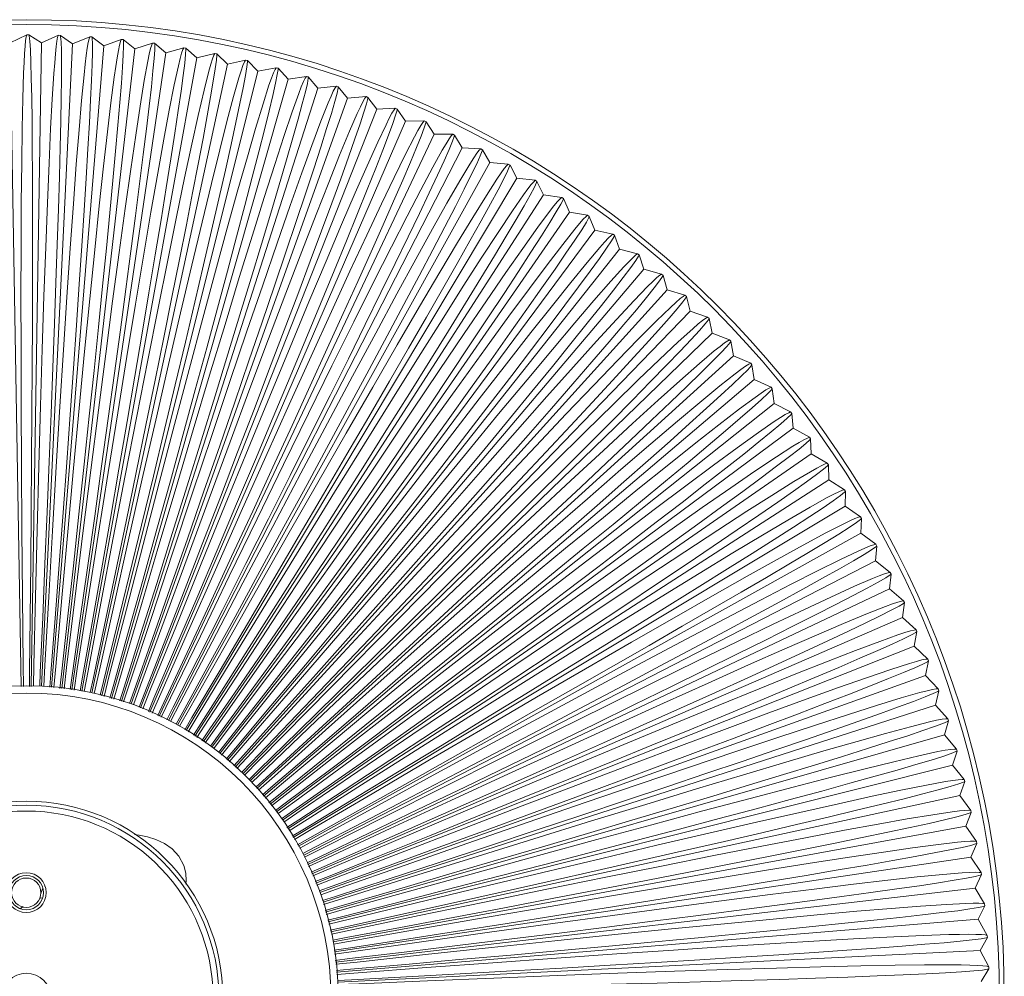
# Model space of a CAD drawing. Header units: millimetres. Extents: x -208 to 649, y -1708 to 186.
# Tile 22 of 22: x -1 to 199, y -9 to 186. Entities that reach past the tile are written whole.
import ezdxf

# ---------------------------------------------------------------- set-up
doc = ezdxf.new("R2010")
doc.units = ezdxf.units.MM

msp = doc.modelspace()

# ---------------------------------------------------------------- linework, layer by layer
at = {"color": 7, "linetype": 'Continuous', "lineweight": 15}
for p, q in [((0.11, 182.54), (-3.3, 180.92)), ((0.52, 182.54), (0.11, 182.54)), ((3.06, 180.92), (0.52, 182.54)), ((6.52, 182.44), (3.06, 180.92)), ((6.93, 182.42), (6.52, 182.44)), ((9.42, 180.72), (6.93, 182.42)), ((-1.07, 49.92), (-3.3, 180.92)), ((1, 49.97), (3.06, 180.92)), ((3.08, 50.02), (9.42, 180.72)), ((12.93, 182.12), (9.42, 180.72)), ((13.34, 182.09), (12.93, 182.12)), ((15.76, 180.3), (13.34, 182.09)), ((19.32, 181.59), (15.76, 180.3)), ((19.73, 181.55), (19.32, 181.59)), ((22.09, 179.68), (19.73, 181.55)), ((25.69, 180.85), (22.09, 179.68)), ((26.09, 180.8), (25.69, 180.85)), ((28.4, 178.86), (26.09, 180.8)), ((5.14, 49.79), (15.76, 180.3)), ((7.2, 49.53), (22.09, 179.68)), ((9.26, 49.27), (28.4, 178.86)), ((32.03, 179.91), (28.4, 178.86)), ((32.43, 179.84), (32.03, 179.91)), ((34.67, 177.83), (32.43, 179.84)), ((38.33, 178.76), (34.67, 177.83)), ((38.74, 178.68), (38.33, 178.76)), ((40.91, 176.59), (38.74, 178.68)), ((11.31, 49.01), (34.67, 177.83)), ((13.36, 48.63), (40.91, 176.59)), ((44.6, 177.4), (40.91, 176.59)), ((45, 177.31), (44.6, 177.4)), ((47.11, 175.15), (45, 177.31)), ((15.36, 48.07), (47.11, 175.15)), ((50.82, 175.84), (47.11, 175.15)), ((51.22, 175.73), (50.82, 175.84)), ((53.25, 173.51), (51.22, 175.73)), ((17.35, 47.51), (53.25, 173.51)), ((56.98, 174.07), (53.25, 173.51)), ((57.38, 173.95), (56.98, 174.07)), ((59.34, 171.66), (57.38, 173.95)), ((19.35, 46.95), (59.34, 171.66)), ((63.09, 172.11), (59.34, 171.66)), ((63.48, 171.98), (63.09, 172.11)), ((65.36, 169.62), (63.48, 171.98)), ((21.35, 46.39), (65.36, 169.62)), ((69.12, 169.95), (65.36, 169.62)), ((69.51, 169.8), (69.12, 169.95)), ((71.31, 167.39), (69.51, 169.8)), ((23.26, 45.58), (71.31, 167.39)), ((75.08, 167.59), (71.31, 167.39)), ((75.46, 167.43), (75.08, 167.59)), ((77.19, 164.96), (75.46, 167.43)), ((25.15, 44.73), (77.19, 164.96)), ((80.97, 165.03), (77.19, 164.96)), ((81.34, 164.86), (80.97, 165.03)), ((82.98, 162.34), (81.34, 164.86)), ((27.04, 43.88), (82.98, 162.34)), ((86.76, 162.29), (82.98, 162.34)), ((87.13, 162.11), (86.76, 162.29)), ((88.69, 159.53), (87.13, 162.11)), ((28.94, 43.03), (88.69, 159.53)), ((92.46, 159.36), (88.69, 159.53)), ((92.82, 159.16), (92.46, 159.36)), ((94.3, 156.53), (92.82, 159.16)), ((30.79, 42.09), (94.3, 156.53)), ((98.06, 156.24), (94.3, 156.53)), ((98.42, 156.03), (98.06, 156.24)), ((99.81, 153.36), (98.42, 156.03)), ((32.54, 40.97), (99.81, 153.36)), ((103.56, 152.94), (99.81, 153.36)), ((103.91, 152.72), (103.56, 152.94)), ((105.21, 150), (103.91, 152.72)), ((34.28, 39.85), (105.21, 150)), ((108.95, 149.46), (105.21, 150)), ((109.29, 149.23), (108.95, 149.46)), ((110.5, 146.47), (109.29, 149.23)), ((36.03, 38.73), (110.5, 146.47)), ((114.22, 145.81), (110.5, 146.47)), ((114.55, 145.57), (114.22, 145.81)), ((115.67, 142.77), (114.55, 145.57)), ((37.77, 37.61), (115.67, 142.77)), ((119.37, 141.99), (115.67, 142.77)), ((119.69, 141.74), (119.37, 141.99)), ((120.72, 138.9), (119.69, 141.74)), ((39.38, 36.29), (120.72, 138.9)), ((124.39, 138), (120.72, 138.9)), ((124.7, 137.74), (124.39, 138)), ((125.64, 134.87), (124.7, 137.74)), ((40.94, 34.93), (125.64, 134.87)), ((129.27, 133.85), (125.64, 134.87)), ((129.58, 133.57), (129.27, 133.85)), ((130.42, 130.68), (129.58, 133.57)), ((42.5, 33.56), (130.42, 130.68)), ((134.02, 129.54), (130.42, 130.68)), ((134.32, 129.26), (134.02, 129.54)), ((135.06, 126.34), (134.32, 129.26)), ((44.06, 32.19), (135.06, 126.34)), ((138.63, 125.08), (135.06, 126.34)), ((138.92, 124.79), (138.63, 125.08)), ((139.56, 121.84), (138.92, 124.79)), ((45.58, 30.77), (139.56, 121.84)), ((143.08, 120.47), (139.56, 121.84)), ((143.36, 120.17), (143.08, 120.47)), ((143.91, 117.2), (143.36, 120.17)), ((46.92, 29.19), (143.91, 117.2)), ((147.39, 115.71), (143.91, 117.2)), ((147.66, 115.4), (147.39, 115.71)), ((148.11, 112.42), (147.66, 115.4)), ((48.26, 27.61), (148.11, 112.42)), ((151.53, 110.82), (148.11, 112.42)), ((151.79, 110.5), (151.53, 110.82)), ((152.15, 107.51), (151.79, 110.5)), ((49.6, 26.02), (152.15, 107.51)), ((155.51, 105.8), (152.15, 107.51)), ((155.76, 105.47), (155.51, 105.8)), ((156.02, 102.47), (155.76, 105.47)), ((50.94, 24.44), (156.02, 102.47)), ((159.33, 100.65), (156.02, 102.47)), ((159.57, 100.31), (159.33, 100.65)), ((159.73, 97.3), (159.57, 100.31)), ((52.12, 22.73), (159.73, 97.3)), ((162.98, 95.37), (159.73, 97.3)), ((163.2, 95.03), (162.98, 95.37)), ((163.27, 92.02), (163.2, 95.03)), ((53.21, 20.96), (163.27, 92.02)), ((166.45, 89.98), (163.27, 92.02)), ((166.67, 89.63), (166.45, 89.98)), ((166.63, 86.62), (166.67, 89.63)), ((54.3, 19.2), (166.63, 86.62)), ((169.74, 84.48), (166.63, 86.62)), ((169.95, 84.12), (169.74, 84.48)), ((169.81, 81.11), (169.95, 84.12)), ((55.39, 17.44), (169.81, 81.11)), ((172.85, 78.87), (169.81, 81.11)), ((172.81, 75.51), (173.05, 78.51)), ((173.05, 78.51), (172.85, 78.87)), ((56.45, 15.65), (172.81, 75.51)), ((175.78, 73.17), (172.81, 75.51)), ((175.63, 69.8), (175.96, 72.8)), ((175.96, 72.8), (175.78, 73.17)), ((57.27, 13.74), (175.63, 69.8)), ((178.52, 67.37), (175.63, 69.8)), ((178.26, 64.01), (178.69, 67)), ((178.69, 67), (178.52, 67.37)), ((58.09, 11.83), (178.26, 64.01)), ((181.06, 61.49), (178.26, 64.01)), ((180.69, 58.14), (181.22, 61.11)), ((181.22, 61.11), (181.06, 61.49)), ((58.9, 9.93), (180.69, 58.14)), ((183.42, 55.52), (180.69, 58.14)), ((182.94, 52.19), (183.56, 55.14)), ((183.56, 55.14), (183.42, 55.52)), ((59.72, 8.02), (182.94, 52.19)), ((185.57, 49.48), (182.94, 52.19)), ((184.98, 46.17), (185.71, 49.09)), ((185.71, 49.09), (185.57, 49.48)), ((60.37, 6.04), (184.98, 46.17)), ((187.53, 43.38), (184.98, 46.17)), ((186.83, 40.08), (187.65, 42.98)), ((187.65, 42.98), (187.53, 43.38)), ((60.89, 4.04), (186.83, 40.08)), ((189.29, 37.21), (186.83, 40.08)), ((188.48, 33.94), (189.39, 36.81)), ((189.39, 36.81), (189.29, 37.21)), ((61.42, 2.03), (188.48, 33.94)), ((190.84, 30.99), (188.48, 33.94)), ((189.93, 27.75), (190.94, 30.59)), ((190.94, 30.59), (190.84, 30.99)), ((61.95, 0.03), (189.93, 27.75)), ((192.19, 24.72), (189.93, 27.75)), ((191.18, 21.51), (192.27, 24.32)), ((192.27, 24.32), (192.19, 24.72)), ((62.46, -1.99), (191.18, 21.51)), ((193.34, 18.41), (191.18, 21.51)), ((193.4, 18.01), (193.34, 18.41)), ((192.22, 15.24), (193.4, 18.01)), ((62.68, -4.06), (192.22, 15.24)), ((194.27, 12.07), (192.22, 15.24)), ((194.33, 11.66), (194.27, 12.07)), ((193.05, 8.93), (194.33, 11.66)), ((3.76, 9.19), (3.83, 9.27)), ((62.91, -6.12), (193.05, 8.93)), ((195, 5.7), (193.05, 8.93)), ((193.68, 2.61), (195.04, 5.29)), ((195.04, 5.29), (195, 5.7)), ((63.13, -8.18), (193.68, 2.61)), ((195.52, -0.69), (193.68, 2.61)), ((194.1, -3.74), (195.55, -1.1)), ((195.55, -1.1), (195.52, -0.69)), ((63.36, -10.24), (194.1, -3.74)), ((195.83, -7.09), (194.1, -3.74)), ((194.31, -10.09), (195.85, -7.5)), ((195.85, -7.5), (195.83, -7.09))]:
    msp.add_line(p, q, dxfattribs=at)
at = {"color": 7, "linetype": 'Continuous', "lineweight": 15, "flags": 128}
for points in [[(-0.6, 49.94), (-0.65, 54.3), (-0.79, 68.29), (-0.9, 81.78), (-0.99, 94.79), (-1.05, 107.07), (-1.08, 118.64), (-1.09, 129.41), (-1.06, 139.4), (-1.02, 148.41), (-0.94, 156.51), (-0.84, 163.54), (-0.72, 169.51), (-0.55, 174.78), (-0.46, 176.93), (-0.36, 178.74), (-0.25, 180.23), (-0.14, 181.37), (-0.02, 182.14), (0.11, 182.54)], [(0.52, 182.54), (0.59, 182.3), (0.72, 181.25), (0.83, 179.46), (0.94, 176.94), (1.02, 173.7), (1.1, 169.76), (1.16, 165.11), (1.21, 159.79), (1.25, 153.82), (1.27, 147.21), (1.27, 140), (1.26, 132.2), (1.24, 123.85), (1.2, 114.98), (1.15, 105.62), (1.08, 95.82), (1, 85.59), (0.91, 75), (0.8, 64.07), (0.68, 52.84), (0.65, 49.96)], [(1.47, 49.98), (1.56, 54.29), (1.88, 68.27), (2.21, 81.76), (2.55, 94.76), (2.89, 107.04), (3.24, 118.6), (3.59, 129.37), (3.94, 139.35), (4.28, 148.36), (4.62, 156.45), (4.95, 163.47), (5.27, 169.44), (5.6, 174.69), (5.77, 176.84), (5.92, 178.65), (6.08, 180.14), (6.23, 181.27), (6.38, 182.04), (6.52, 182.44)], [(6.93, 182.42), (6.99, 182.17), (7.09, 181.12), (7.14, 179.33), (7.16, 176.81), (7.15, 173.57), (7.09, 169.62), (7, 164.98), (6.88, 159.66), (6.72, 153.69), (6.52, 147.08), (6.29, 139.87), (6.03, 132.08), (5.73, 123.73), (5.4, 114.87), (5.04, 105.52), (4.65, 95.72), (4.24, 85.51), (3.8, 74.92), (3.34, 64), (2.85, 52.79), (2.73, 50.01)], [(3.55, 49.99), (3.78, 54.2), (4.55, 68.16), (5.32, 81.64), (6.09, 94.62), (6.83, 106.88), (7.56, 118.42), (8.26, 129.18), (8.93, 139.14), (9.57, 148.13), (10.17, 156.2), (10.73, 163.21), (11.25, 169.17), (11.76, 174.41), (11.99, 176.55), (12.2, 178.35), (12.41, 179.83), (12.6, 180.96), (12.77, 181.72), (12.93, 182.12)], [(13.34, 182.09), (13.39, 181.84), (13.45, 180.78), (13.45, 178.99), (13.38, 176.47), (13.26, 173.24), (13.08, 169.29), (12.84, 164.65), (12.54, 159.34), (12.18, 153.38), (11.77, 146.79), (11.3, 139.58), (10.78, 131.8), (10.21, 123.47), (9.59, 114.62), (8.93, 105.29), (8.22, 95.51), (7.48, 85.32), (6.69, 74.75), (5.87, 63.85), (5.01, 52.66), (4.8, 49.83)], [(5.61, 49.73), (5.99, 54.04), (7.22, 67.97), (8.43, 81.41), (9.62, 94.37), (10.76, 106.59), (11.87, 118.11), (12.92, 128.83), (13.92, 138.77), (14.85, 147.73), (15.72, 155.78), (16.51, 162.77), (17.21, 168.7), (17.89, 173.92), (18.2, 176.06), (18.47, 177.85), (18.73, 179.32), (18.95, 180.44), (19.15, 181.2), (19.32, 181.59)], [(19.73, 181.55), (19.77, 181.3), (19.79, 180.24), (19.73, 178.45), (19.59, 175.93), (19.36, 172.7), (19.05, 168.77), (18.65, 164.14), (18.18, 158.84), (17.63, 152.89), (17, 146.31), (16.3, 139.13), (15.53, 131.37), (14.68, 123.07), (13.78, 114.24), (12.81, 104.94), (11.78, 95.18), (10.7, 85.02), (9.57, 74.48), (8.39, 63.62), (7.17, 52.46), (6.85, 49.57)], [(7.67, 49.47), (8.19, 53.81), (9.88, 67.69), (11.53, 81.13), (13.14, 93.99), (14.68, 106.18), (16.16, 117.65), (17.57, 128.36), (18.89, 138.23), (20.12, 147.18), (21.24, 155.17), (22.26, 162.13), (23.16, 168.04), (24.01, 173.25), (24.72, 177.14), (25.02, 178.61), (25.28, 179.72), (25.52, 180.47), (25.69, 180.85)], [(26.09, 180.8), (26.13, 180.55), (26.12, 179.49), (26, 177.7), (25.77, 175.19), (25.44, 171.97), (25, 168.04), (24.45, 163.43), (23.81, 158.15), (23.06, 152.23), (22.22, 145.67), (21.28, 138.52), (20.26, 130.79), (19.14, 122.51), (17.95, 113.72), (16.67, 104.45), (15.33, 94.74), (13.92, 84.62), (12.44, 74.12), (10.91, 63.3), (9.32, 52.19), (8.91, 49.31)], [(9.72, 49.21), (10.38, 53.51), (12.53, 67.33), (14.62, 80.7), (16.65, 93.51), (18.59, 105.63), (20.44, 117.05), (22.2, 127.71), (23.84, 137.53), (25.36, 146.44), (26.75, 154.39), (27.99, 161.31), (29.09, 167.19), (30.11, 172.37), (30.94, 176.23), (31.29, 177.69), (31.59, 178.79), (31.85, 179.53), (32.03, 179.91)], [(32.43, 179.84), (32.46, 179.59), (32.41, 178.53), (32.24, 176.75), (31.93, 174.25), (31.49, 171.04), (30.92, 167.13), (30.23, 162.54), (29.41, 157.28), (28.47, 151.38), (27.41, 144.86), (26.24, 137.74), (24.96, 130.05), (23.58, 121.81), (22.1, 113.07), (20.52, 103.85), (18.86, 94.18), (17.11, 84.11), (15.3, 73.67), (13.41, 62.9), (11.46, 51.85), (10.97, 49.05)], [(11.78, 48.95), (12.57, 53.13), (15.16, 66.87), (17.69, 80.17), (20.14, 92.9), (22.47, 104.96), (24.7, 116.31), (26.8, 126.91), (28.77, 136.67), (30.58, 145.52), (32.22, 153.42), (33.69, 160.3), (34.98, 166.14), (36.17, 171.28), (37.13, 175.12), (37.52, 176.56), (37.86, 177.65), (38.15, 178.38), (38.33, 178.76)], [(38.74, 178.68), (38.75, 178.42), (38.68, 177.37), (38.44, 175.59), (38.05, 173.1), (37.51, 169.91), (36.81, 166.02), (35.97, 161.46), (34.98, 156.23), (33.84, 150.36), (32.57, 143.88), (31.17, 136.8), (29.64, 129.15), (27.99, 120.97), (26.22, 112.28), (24.35, 103.11), (22.37, 93.51), (20.3, 83.5), (18.14, 73.12), (15.9, 62.42), (13.59, 51.44), (13.02, 48.73)], [(13.81, 48.5), (14.74, 52.68), (17.78, 66.33), (20.74, 79.54), (23.6, 92.19), (26.33, 104.16), (28.93, 115.43), (31.38, 125.96), (33.66, 135.65), (35.76, 144.44), (37.66, 152.28), (39.36, 159.1), (40.83, 164.9), (42.19, 170), (43.27, 173.8), (43.72, 175.23), (44.09, 176.31), (44.4, 177.03), (44.6, 177.4)], [(45, 177.31), (45.01, 177.05), (44.9, 176), (44.6, 174.23), (44.13, 171.76), (43.48, 168.58), (42.66, 164.72), (41.67, 160.19), (40.51, 155), (39.18, 149.17), (37.7, 142.73), (36.07, 135.7), (34.29, 128.11), (32.37, 119.98), (30.32, 111.35), (28.15, 102.25), (25.85, 92.72), (23.45, 82.78), (20.96, 72.48), (18.37, 61.86), (15.71, 50.96), (15.02, 48.16)], [(15.81, 47.94), (16.89, 52.17), (20.38, 65.71), (23.77, 78.81), (27.05, 91.36), (30.17, 103.24), (33.13, 114.42), (35.92, 124.86), (38.52, 134.47), (40.9, 143.18), (43.06, 150.96), (44.98, 157.72), (46.65, 163.47), (48.17, 168.52), (49.38, 172.28), (49.87, 173.7), (50.27, 174.77), (50.61, 175.48), (50.82, 175.84)], [(51.22, 175.73), (51.22, 175.48), (51.07, 174.43), (50.72, 172.67), (50.17, 170.21), (49.41, 167.06), (48.47, 163.23), (47.32, 158.73), (45.99, 153.58), (44.48, 147.8), (42.79, 141.41), (40.93, 134.44), (38.9, 126.91), (36.72, 118.85), (34.38, 110.29), (31.91, 101.27), (29.31, 91.81), (26.59, 81.96), (23.76, 71.75), (20.82, 61.22), (17.8, 50.41), (17.02, 47.6)], [(17.8, 47.38), (19.03, 51.58), (22.95, 65), (26.78, 77.99), (30.46, 90.42), (33.97, 102.19), (37.29, 113.26), (40.43, 123.61), (43.34, 133.13), (46, 141.76), (48.42, 149.46), (50.56, 156.16), (52.41, 161.85), (54.1, 166.85), (55.42, 170.57), (55.96, 171.97), (56.4, 173.02), (56.76, 173.72), (56.98, 174.07)], [(57.38, 173.95), (57.37, 173.7), (57.19, 172.66), (56.78, 170.91), (56.15, 168.47), (55.29, 165.35), (54.22, 161.55), (52.93, 157.09), (51.43, 151.99), (49.73, 146.26), (47.83, 139.93), (45.74, 133.02), (43.47, 125.56), (41.02, 117.58), (38.41, 109.1), (35.65, 100.16), (32.74, 90.8), (29.69, 81.04), (26.53, 70.93), (23.25, 60.5), (19.88, 49.79), (19.01, 47.04)], [(19.8, 46.82), (21.14, 50.92), (25.51, 64.21), (29.75, 77.06), (33.84, 89.37), (37.73, 101.02), (41.42, 111.98), (44.89, 122.21), (48.11, 131.63), (51.06, 140.17), (53.72, 147.79), (56.08, 154.42), (58.11, 160.04), (59.96, 164.98), (61.41, 168.66), (62, 170.04), (62.47, 171.07), (62.85, 171.76), (63.09, 172.11)], [(63.48, 171.98), (63.46, 171.72), (63.24, 170.69), (62.78, 168.96), (62.07, 166.54), (61.11, 163.44), (59.91, 159.68), (58.48, 155.27), (56.82, 150.21), (54.93, 144.55), (52.82, 138.28), (50.51, 131.45), (47.99, 124.06), (45.29, 116.17), (42.4, 107.78), (39.35, 98.94), (36.13, 89.67), (32.77, 80.02), (29.27, 70.02), (25.66, 59.7), (21.94, 49.11), (21.01, 46.48)], [(21.8, 46.24), (23.23, 50.2), (28.03, 63.33), (32.7, 76.04), (37.18, 88.2), (41.45, 99.72), (45.5, 110.55), (49.3, 120.67), (52.83, 129.98), (56.05, 138.42), (58.96, 145.95), (61.54, 152.49), (63.76, 158.04), (65.77, 162.93), (67.34, 166.55), (67.97, 167.91), (68.47, 168.93), (68.88, 169.61), (69.12, 169.95)], [(69.51, 169.8), (69.48, 169.55), (69.23, 168.52), (68.71, 166.81), (67.92, 164.41), (66.86, 161.35), (65.55, 157.63), (63.97, 153.26), (62.14, 148.27), (60.07, 142.66), (57.76, 136.47), (55.22, 129.72), (52.47, 122.42), (49.5, 114.62), (46.34, 106.33), (43, 97.59), (39.48, 88.43), (35.81, 78.9), (31.99, 69.01), (28.04, 58.82), (23.97, 48.36), (22.95, 45.72)], [(23.69, 45.39), (25.3, 49.4), (30.53, 62.37), (35.6, 74.92), (40.49, 86.93), (45.13, 98.3), (49.53, 109), (53.66, 118.99), (57.49, 128.18), (60.99, 136.51), (64.15, 143.93), (66.93, 150.39), (69.33, 155.86), (71.5, 160.68), (73.19, 164.25), (73.86, 165.59), (74.4, 166.59), (74.83, 167.26), (75.08, 167.59)], [(75.46, 167.43), (75.43, 167.18), (75.15, 166.16), (74.57, 164.46), (73.7, 162.1), (72.54, 159.07), (71.11, 155.39), (69.39, 151.08), (67.39, 146.15), (65.14, 140.61), (62.63, 134.5), (59.87, 127.83), (56.88, 120.63), (53.66, 112.93), (50.23, 104.75), (46.61, 96.12), (42.79, 87.09), (38.81, 77.68), (34.67, 67.92), (30.38, 57.87), (25.98, 47.54), (24.84, 44.87)], [(25.58, 44.54), (27.34, 48.54), (32.99, 61.33), (38.48, 73.71), (43.75, 85.55), (48.76, 96.77), (53.51, 107.31), (57.96, 117.16), (62.09, 126.22), (65.86, 134.43), (69.26, 141.75), (72.25, 148.11), (74.83, 153.51), (77.16, 158.25), (78.96, 161.76), (79.68, 163.08), (80.25, 164.06), (80.7, 164.71), (80.97, 165.03)], [(81.34, 164.86), (81.3, 164.61), (80.98, 163.6), (80.35, 161.93), (79.4, 159.59), (78.15, 156.6), (76.59, 152.98), (74.73, 148.72), (72.58, 143.86), (70.15, 138.4), (67.44, 132.37), (64.46, 125.8), (61.24, 118.7), (57.77, 111.1), (54.07, 103.04), (50.17, 94.54), (46.06, 85.63), (41.77, 76.36), (37.31, 66.74), (32.7, 56.83), (27.96, 46.66), (26.73, 44.02)], [(27.47, 43.69), (29.36, 47.61), (35.42, 60.21), (41.3, 72.4), (46.96, 84.07), (52.34, 95.11), (57.43, 105.5), (62.2, 115.19), (66.62, 124.11), (70.66, 132.2), (74.3, 139.4), (77.5, 145.66), (80.25, 150.97), (82.73, 155.63), (84.65, 159.08), (85.41, 160.38), (86.02, 161.34), (86.48, 161.98), (86.76, 162.29)], [(87.13, 162.11), (87.08, 161.86), (86.73, 160.86), (86.04, 159.2), (85.02, 156.9), (83.67, 153.96), (81.99, 150.38), (79.99, 146.19), (77.69, 141.4), (75.07, 136.02), (72.17, 130.09), (68.98, 123.61), (65.53, 116.62), (61.81, 109.15), (57.85, 101.21), (53.67, 92.84), (49.27, 84.07), (44.68, 74.94), (39.91, 65.48), (34.98, 55.73), (29.91, 45.71), (28.62, 43.17)], [(29.37, 42.83), (31.34, 46.62), (37.81, 59.02), (44.09, 71.01), (50.13, 82.48), (55.86, 93.34), (61.29, 103.55), (66.38, 113.09), (71.09, 121.86), (75.39, 129.81), (79.26, 136.89), (82.66, 143.04), (85.59, 148.25), (88.22, 152.83), (90.25, 156.22), (91.05, 157.49), (91.69, 158.43), (92.17, 159.05), (92.46, 159.36)], [(92.82, 159.16), (92.77, 158.91), (92.38, 157.93), (91.65, 156.3), (90.55, 154.03), (89.1, 151.13), (87.31, 147.61), (85.17, 143.49), (82.71, 138.77), (79.92, 133.49), (76.82, 127.65), (73.43, 121.28), (69.74, 114.41), (65.79, 107.06), (61.57, 99.25), (57.12, 91.03), (52.43, 82.41), (47.55, 73.43), (42.47, 64.13), (37.22, 54.54), (31.83, 44.7), (30.5, 42.28)], [(31.19, 41.84), (33.28, 45.56), (40.16, 57.74), (46.83, 69.52), (53.24, 80.79), (59.32, 91.46), (65.08, 101.49), (70.48, 110.85), (75.48, 119.46), (80.03, 127.26), (84.13, 134.21), (87.74, 140.25), (90.83, 145.37), (93.61, 149.86), (95.75, 153.18), (96.59, 154.42), (97.26, 155.34), (97.77, 155.94), (98.06, 156.24)], [(98.42, 156.03), (98.35, 155.79), (97.94, 154.81), (97.15, 153.21), (95.98, 150.97), (94.43, 148.12), (92.53, 144.67), (90.26, 140.62), (87.64, 135.99), (84.69, 130.79), (81.4, 125.06), (77.79, 118.81), (73.89, 112.06), (69.69, 104.84), (65.23, 97.18), (60.5, 89.1), (55.54, 80.64), (50.36, 71.83), (44.98, 62.7), (39.43, 53.29), (33.71, 43.63), (32.25, 41.16)], [(32.94, 40.72), (35.19, 44.44), (42.46, 56.39), (49.51, 67.94), (56.29, 79), (62.72, 89.46), (68.8, 99.3), (74.51, 108.48), (79.78, 116.92), (84.59, 124.57), (88.92, 131.38), (92.72, 137.3), (95.98, 142.31), (98.9, 146.71), (101.15, 149.96), (102.03, 151.17), (102.73, 152.07), (103.25, 152.65), (103.56, 152.94)], [(103.91, 152.72), (103.84, 152.48), (103.39, 151.52), (102.55, 149.94), (101.3, 147.75), (99.67, 144.95), (97.65, 141.55), (95.25, 137.58), (92.48, 133.04), (89.36, 127.95), (85.88, 122.32), (82.08, 116.19), (77.95, 109.58), (73.52, 102.5), (68.81, 94.99), (63.82, 87.07), (58.59, 78.78), (53.12, 70.14), (47.45, 61.19), (41.59, 51.96), (35.56, 42.5), (33.99, 40.04)], [(34.68, 39.6), (37.07, 43.26), (44.72, 54.96), (52.15, 66.28), (59.28, 77.11), (66.05, 87.35), (72.45, 96.98), (78.45, 105.97), (84, 114.24), (89.06, 121.73), (93.61, 128.4), (97.6, 134.19), (101.02, 139.09), (104.09, 143.38), (106.44, 146.56), (107.36, 147.74), (108.09, 148.62), (108.63, 149.19), (108.95, 149.46)], [(109.29, 149.23), (109.21, 148.99), (108.73, 148.05), (107.84, 146.5), (106.52, 144.35), (104.8, 141.6), (102.67, 138.28), (100.14, 134.38), (97.22, 129.93), (93.94, 124.95), (90.28, 119.44), (86.27, 113.44), (81.94, 106.96), (77.28, 100.03), (72.32, 92.68), (67.08, 84.93), (61.57, 76.81), (55.83, 68.35), (49.86, 59.6), (43.7, 50.57), (37.37, 41.3), (35.73, 38.92)], [(36.42, 38.47), (38.9, 42.02), (46.94, 53.46), (54.73, 64.53), (62.21, 75.12), (69.32, 85.14), (76.03, 94.55), (82.32, 103.34), (88.13, 111.42), (93.44, 118.74), (98.2, 125.26), (102.37, 130.91), (105.95, 135.7), (109.16, 139.89), (111.62, 142.99), (112.58, 144.14), (113.33, 145), (113.89, 145.55), (114.22, 145.81)], [(114.55, 145.57), (114.46, 145.33), (113.96, 144.4), (113.01, 142.88), (111.63, 140.78), (109.81, 138.09), (107.58, 134.84), (104.92, 131.03), (101.86, 126.68), (98.41, 121.8), (94.58, 116.42), (90.38, 110.55), (85.83, 104.21), (80.95, 97.44), (75.75, 90.25), (70.26, 82.68), (64.49, 74.75), (58.47, 66.48), (52.23, 57.93), (45.77, 49.1), (39.14, 40.05), (37.48, 37.79)], [(38.17, 37.35), (40.69, 40.71), (49.1, 51.89), (57.25, 62.7), (65.07, 73.03), (72.5, 82.82), (79.52, 92.01), (86.09, 100.59), (92.17, 108.47), (97.71, 115.61), (102.68, 121.97), (107.04, 127.49), (110.78, 132.15), (114.12, 136.24), (116.67, 139.25), (117.67, 140.37), (118.45, 141.2), (119.03, 141.73), (119.37, 141.99)], [(119.69, 141.74), (119.59, 141.5), (119.06, 140.59), (118.06, 139.1), (116.61, 137.04), (114.71, 134.42), (112.37, 131.24), (109.59, 127.52), (106.39, 123.27), (102.78, 118.51), (98.77, 113.25), (94.38, 107.52), (89.63, 101.34), (84.53, 94.73), (79.1, 87.72), (73.36, 80.33), (67.34, 72.59), (61.06, 64.53), (54.53, 56.18), (47.79, 47.57), (40.86, 38.74), (39.12, 36.52)], [(39.74, 35.98), (42.44, 39.35), (51.21, 50.25), (59.71, 60.78), (67.87, 70.86), (75.61, 80.39), (82.92, 89.35), (89.78, 97.71), (96.11, 105.39), (101.88, 112.35), (107.05, 118.54), (111.59, 123.91), (115.48, 128.45), (118.95, 132.43), (121.6, 135.36), (122.64, 136.44), (123.45, 137.25), (124.04, 137.76), (124.39, 138)], [(124.7, 137.74), (124.6, 137.5), (124.03, 136.61), (122.99, 135.16), (121.47, 133.14), (119.48, 130.58), (117.04, 127.48), (114.14, 123.86), (110.81, 119.71), (107.04, 115.07), (102.86, 109.95), (98.29, 104.37), (93.34, 98.35), (88.02, 91.91), (82.37, 85.08), (76.39, 77.88), (70.12, 70.34), (63.57, 62.49), (56.78, 54.36), (49.76, 45.98), (42.55, 37.38), (40.68, 35.16)], [(41.3, 34.62), (44.14, 37.94), (53.26, 48.54), (62.1, 58.79), (70.59, 68.59), (78.64, 77.87), (86.24, 86.58), (93.36, 94.71), (99.94, 102.18), (105.94, 108.95), (111.31, 114.96), (116.03, 120.18), (120.06, 124.6), (123.66, 128.46), (126.41, 131.3), (127.47, 132.35), (128.31, 133.13), (128.92, 133.62), (129.27, 133.85)], [(129.58, 133.57), (129.47, 133.35), (128.87, 132.47), (127.78, 131.05), (126.2, 129.09), (124.13, 126.6), (121.59, 123.58), (118.57, 120.05), (115.1, 116.02), (111.19, 111.5), (106.85, 106.52), (102.09, 101.09), (96.94, 95.23), (91.42, 88.97), (85.54, 82.33), (79.34, 75.33), (72.82, 68), (66.02, 60.37), (58.96, 52.46), (51.68, 44.32), (44.19, 35.96), (42.24, 33.79)], [(42.86, 33.25), (45.8, 36.46), (55.26, 46.76), (64.43, 56.72), (73.23, 66.24), (81.58, 75.25), (89.47, 83.71), (96.85, 91.6), (103.67, 98.85), (109.88, 105.41), (115.45, 111.25), (120.33, 116.32), (124.51, 120.59), (128.24, 124.33), (131.07, 127.08), (132.17, 128.1), (133.03, 128.85), (133.66, 129.32), (134.02, 129.54)], [(134.32, 129.26), (134.2, 129.03), (133.58, 128.18), (132.44, 126.79), (130.79, 124.89), (128.64, 122.46), (126, 119.53), (122.87, 116.1), (119.27, 112.18), (115.22, 107.8), (110.71, 102.96), (105.78, 97.69), (100.45, 92), (94.72, 85.93), (88.63, 79.48), (82.2, 72.69), (75.44, 65.57), (68.4, 58.17), (61.09, 50.5), (53.54, 42.6), (45.78, 34.48), (43.8, 32.42)], [(44.42, 31.88), (47.41, 34.94), (57.2, 44.92), (66.69, 54.57), (75.8, 63.8), (84.44, 72.53), (92.6, 80.73), (100.23, 88.38), (107.29, 95.4), (113.71, 101.76), (119.47, 107.41), (124.51, 112.31), (128.83, 116.45), (132.67, 120.07), (135.6, 122.72), (136.73, 123.7), (137.62, 124.42), (138.26, 124.87), (138.63, 125.08)], [(138.92, 124.79), (138.79, 124.56), (138.14, 123.73), (136.96, 122.39), (135.25, 120.53), (133.02, 118.18), (130.28, 115.33), (127.04, 112.01), (123.32, 108.21), (119.12, 103.96), (114.46, 99.28), (109.36, 94.17), (103.84, 88.66), (97.92, 82.78), (91.62, 76.53), (84.97, 69.95), (77.99, 63.06), (70.7, 55.89), (63.15, 48.47), (55.34, 40.81), (47.32, 32.96), (45.35, 31.04)], [(45.88, 30.41), (48.96, 33.36), (59.08, 43.02), (68.88, 52.35), (78.28, 61.28), (87.21, 69.72), (95.63, 77.65), (103.51, 85.04), (110.79, 91.83), (117.42, 97.97), (123.36, 103.44), (128.56, 108.17), (133, 112.16), (136.97, 115.65), (139.98, 118.21), (141.15, 119.15), (142.05, 119.84), (142.71, 120.27), (143.08, 120.47)], [(143.36, 120.17), (143.23, 119.95), (142.55, 119.14), (141.33, 117.83), (139.56, 116.04), (137.25, 113.76), (134.43, 111), (131.08, 107.78), (127.23, 104.11), (122.89, 100), (118.08, 95.47), (112.82, 90.53), (107.12, 85.21), (101.01, 79.52), (94.51, 73.48), (87.65, 67.13), (80.45, 60.47), (72.93, 53.54), (65.14, 46.37), (57.08, 38.97), (48.81, 31.39), (46.7, 29.45)], [(47.23, 28.83), (50.47, 31.73), (60.89, 41.06), (70.99, 50.07), (80.69, 58.68), (89.88, 66.82), (98.55, 74.47), (106.68, 81.6), (114.17, 88.15), (121, 94.07), (127.11, 99.34), (132.47, 103.9), (137.04, 107.75), (141.12, 111.1), (144.21, 113.56), (145.41, 114.46), (146.34, 115.12), (147.01, 115.53), (147.39, 115.71)], [(147.66, 115.4), (147.51, 115.19), (146.81, 114.4), (145.54, 113.14), (143.72, 111.4), (141.34, 109.2), (138.42, 106.54), (134.97, 103.43), (131.01, 99.89), (126.54, 95.92), (121.58, 91.55), (116.16, 86.79), (110.29, 81.65), (104, 76.17), (97.31, 70.35), (90.24, 64.21), (82.82, 57.8), (75.08, 51.12), (67.06, 44.2), (58.77, 37.08), (50.25, 29.77), (48.04, 27.87)], [(48.57, 27.25), (51.92, 30.06), (62.64, 39.04), (73.03, 47.71), (83, 56), (92.46, 63.84), (101.38, 71.2), (109.73, 78.06), (117.43, 84.36), (124.45, 90.06), (130.74, 95.12), (136.23, 99.5), (140.93, 103.2), (145.12, 106.42), (148.29, 108.77), (149.51, 109.64), (150.46, 110.27), (151.15, 110.65), (151.53, 110.82)], [(151.79, 110.5), (151.64, 110.3), (150.91, 109.53), (149.61, 108.31), (147.72, 106.63), (145.28, 104.51), (142.27, 101.94), (138.72, 98.95), (134.64, 95.54), (130.05, 91.72), (124.95, 87.52), (119.38, 82.93), (113.34, 77.99), (106.87, 72.71), (99.99, 67.12), (92.73, 61.22), (85.11, 55.05), (77.15, 48.63), (68.9, 41.98), (60.39, 35.13), (51.64, 28.1), (49.38, 26.29)], [(49.91, 25.66), (53.31, 28.34), (64.32, 36.96), (74.99, 45.29), (85.23, 53.25), (94.93, 60.77), (104.09, 67.84), (112.66, 74.42), (120.57, 80.46), (127.77, 85.93), (134.22, 90.78), (139.86, 94.98), (144.67, 98.52), (148.96, 101.61), (152.2, 103.86), (153.46, 104.68), (154.43, 105.28), (155.13, 105.64), (155.51, 105.8)], [(155.76, 105.47), (155.61, 105.27), (154.85, 104.53), (153.51, 103.35), (151.57, 101.73), (149.06, 99.69), (145.97, 97.23), (142.33, 94.35), (138.14, 91.08), (133.42, 87.41), (128.19, 83.37), (122.46, 78.98), (116.27, 74.23), (109.63, 69.17), (102.57, 63.8), (95.12, 58.15), (87.3, 52.23), (79.14, 46.07), (70.68, 39.69), (61.94, 33.13), (52.97, 26.39), (50.72, 24.7)], [(51.25, 24.08), (54.65, 26.57), (65.93, 34.83), (76.87, 42.8), (87.36, 50.42), (97.31, 57.63), (106.69, 64.39), (115.47, 70.69), (123.58, 76.47), (130.95, 81.69), (137.55, 86.33), (143.33, 90.35), (148.26, 93.73), (152.64, 96.67), (155.96, 98.81), (157.24, 99.6), (158.23, 100.16), (158.94, 100.5), (159.33, 100.65)], [(159.57, 100.31), (159.41, 100.11), (158.63, 99.4), (157.24, 98.26), (155.26, 96.71), (152.68, 94.75), (149.51, 92.39), (145.78, 89.64), (141.48, 86.5), (136.64, 82.99), (131.28, 79.13), (125.42, 74.92), (119.08, 70.38), (112.28, 65.54), (105.05, 60.4), (97.41, 55), (89.4, 49.34), (81.05, 43.45), (72.38, 37.35), (63.43, 31.07), (54.24, 24.63), (51.94, 23.02)], [(52.37, 22.33), (55.93, 24.76), (67.48, 32.64), (78.67, 40.26), (89.4, 47.53), (99.58, 54.41), (109.18, 60.85), (118.16, 66.87), (126.45, 72.38), (133.99, 77.36), (140.74, 81.78), (146.64, 85.6), (151.68, 88.82), (156.16, 91.62), (159.55, 93.65), (160.85, 94.39), (161.86, 94.92), (162.58, 95.24), (162.98, 95.37)], [(163.2, 95.03), (163.04, 94.84), (162.24, 94.15), (160.81, 93.06), (158.78, 91.57), (156.13, 89.7), (152.89, 87.44), (149.07, 84.81), (144.67, 81.82), (139.73, 78.47), (134.24, 74.78), (128.24, 70.77), (121.76, 66.44), (114.8, 61.82), (107.4, 56.93), (99.6, 51.77), (91.4, 46.38), (82.86, 40.77), (74, 34.96), (64.85, 28.98), (55.45, 22.84), (53.03, 21.26)], [(53.46, 20.56), (57.14, 22.91), (68.95, 30.41), (80.38, 37.65), (91.35, 44.57), (101.74, 51.11), (111.55, 57.24), (120.73, 62.96), (129.19, 68.19), (136.89, 72.93), (143.78, 77.13), (149.8, 80.75), (154.94, 83.8), (159.51, 86.45), (162.96, 88.37), (164.29, 89.07), (165.32, 89.57), (166.05, 89.86), (166.45, 89.98)], [(166.67, 89.63), (166.49, 89.45), (165.67, 88.78), (164.21, 87.74), (162.13, 86.32), (159.42, 84.54), (156.11, 82.39), (152.2, 79.88), (147.71, 77.03), (142.66, 73.85), (137.05, 70.34), (130.93, 66.53), (124.3, 62.42), (117.2, 58.03), (109.65, 53.38), (101.67, 48.48), (93.31, 43.36), (84.59, 38.03), (75.54, 32.51), (66.2, 26.83), (56.61, 21), (54.12, 19.49)], [(54.55, 18.8), (58.3, 21.02), (70.34, 28.13), (82.01, 35), (93.2, 41.55), (103.8, 47.75), (113.8, 53.56), (123.16, 58.97), (131.79, 63.92), (139.64, 68.4), (146.66, 72.37), (152.8, 75.8), (158.04, 78.68), (162.69, 81.18), (166.21, 82.99), (167.56, 83.64), (168.6, 84.11), (169.34, 84.37), (169.74, 84.48)], [(169.95, 84.12), (169.77, 83.94), (168.92, 83.31), (167.43, 82.31), (165.3, 80.96), (162.54, 79.27), (159.16, 77.23), (155.17, 74.85), (150.59, 72.15), (145.43, 69.13), (139.72, 65.81), (133.47, 62.2), (126.72, 58.31), (119.47, 54.16), (111.77, 49.75), (103.64, 45.12), (95.12, 40.27), (86.23, 35.23), (77, 30.02), (67.48, 24.64), (57.7, 19.13), (55.21, 17.73)], [(55.64, 17.03), (59.4, 19.1), (71.66, 25.81), (83.55, 32.29), (94.94, 38.47), (105.75, 44.32), (115.93, 49.8), (125.46, 54.9), (134.25, 59.57), (142.24, 63.79), (149.39, 67.53), (155.64, 70.75), (160.97, 73.46), (165.7, 75.81), (169.27, 77.5), (170.64, 78.11), (171.7, 78.54), (172.44, 78.78), (172.85, 78.87)], [(173.05, 78.51), (172.86, 78.34), (171.99, 77.73), (170.47, 76.78), (168.3, 75.51), (165.49, 73.9), (162.04, 71.97), (157.98, 69.73), (153.31, 67.18), (148.06, 64.33), (142.24, 61.2), (135.87, 57.79), (128.99, 54.12), (121.62, 50.21), (113.78, 46.06), (105.5, 41.7), (96.82, 37.13), (87.77, 32.39), (78.38, 27.47), (68.69, 22.41), (58.74, 17.23), (56.3, 15.96)], [(56.63, 15.21), (60.43, 17.14), (72.91, 23.44), (85, 29.53), (96.59, 35.34), (107.58, 40.83), (117.94, 45.97), (127.63, 50.76), (136.56, 55.14), (144.69, 59.09), (151.96, 62.6), (158.31, 65.61), (163.73, 68.15), (168.53, 70.34), (172.15, 71.91), (173.54, 72.47), (174.61, 72.87), (175.37, 73.09), (175.78, 73.17)], [(175.96, 72.8), (175.77, 72.63), (174.88, 72.05), (173.33, 71.16), (171.12, 69.95), (168.25, 68.44), (164.75, 66.62), (160.61, 64.52), (155.86, 62.12), (150.52, 59.45), (144.6, 56.51), (138.13, 53.31), (131.13, 49.87), (123.63, 46.2), (115.66, 42.31), (107.25, 38.21), (98.42, 33.94), (89.22, 29.49), (79.68, 24.89), (69.83, 20.15), (59.71, 15.29), (57.13, 14.06)], [(57.45, 13.3), (61.39, 15.14), (74.07, 21.04), (86.36, 26.72), (98.13, 32.15), (109.29, 37.28), (119.82, 42.08), (129.66, 46.55), (138.73, 50.63), (146.98, 54.32), (154.36, 57.58), (160.81, 60.39), (166.31, 62.75), (171.18, 64.78), (174.85, 66.23), (176.26, 66.75), (177.34, 67.11), (178.1, 67.3), (178.52, 67.37)], [(178.69, 67), (178.49, 66.83), (177.59, 66.28), (176.01, 65.44), (173.75, 64.31), (170.84, 62.89), (167.28, 61.19), (163.07, 59.22), (158.25, 56.98), (152.82, 54.48), (146.81, 51.74), (140.24, 48.75), (133.13, 45.54), (125.52, 42.12), (117.42, 38.49), (108.88, 34.68), (99.92, 30.69), (90.58, 26.55), (80.89, 22.26), (70.89, 17.85), (60.62, 13.32), (57.95, 12.15)], [(58.27, 11.4), (62.29, 13.12), (75.16, 18.59), (87.62, 23.88), (99.57, 28.92), (110.89, 33.68), (121.57, 38.13), (131.55, 42.27), (140.75, 46.06), (149.12, 49.47), (156.6, 52.49), (163.14, 55.09), (168.71, 57.27), (173.65, 59.13), (177.36, 60.47), (178.79, 60.94), (179.88, 61.27), (180.65, 61.43), (181.06, 61.49)], [(181.22, 61.11), (181.02, 60.95), (180.1, 60.43), (178.49, 59.64), (176.2, 58.58), (173.25, 57.26), (169.63, 55.68), (165.36, 53.84), (160.47, 51.76), (154.96, 49.44), (148.86, 46.9), (142.2, 44.13), (134.99, 41.15), (127.27, 37.98), (119.06, 34.62), (110.4, 31.09), (101.31, 27.4), (91.84, 23.56), (82.01, 19.59), (71.87, 15.51), (61.46, 11.32), (58.77, 10.25)], [(59.09, 9.49), (63.13, 11.07), (76.17, 16.12), (88.8, 20.99), (100.9, 25.64), (112.37, 30.02), (123.19, 34.12), (133.3, 37.94), (142.62, 41.42), (151.1, 44.56), (158.68, 47.34), (165.29, 49.72), (170.93, 51.71), (175.93, 53.41), (179.69, 54.63), (181.12, 55.05), (182.23, 55.34), (183, 55.48), (183.42, 55.52)], [(183.56, 55.14), (183.35, 54.99), (182.42, 54.5), (180.79, 53.76), (178.46, 52.78), (175.46, 51.55), (171.8, 50.09), (167.47, 48.4), (162.51, 46.48), (156.93, 44.34), (150.76, 42), (144, 39.45), (136.7, 36.71), (128.88, 33.79), (120.57, 30.7), (111.79, 27.45), (102.59, 24.06), (93, 20.54), (83.05, 16.89), (72.78, 13.14), (62.23, 9.3), (59.59, 8.34)], [(59.91, 7.58), (63.89, 8.99), (77.09, 13.61), (89.87, 18.07), (102.12, 22.32), (113.73, 26.32), (124.68, 30.07), (134.91, 33.55), (144.34, 36.73), (152.91, 39.59), (160.58, 42.11), (167.27, 44.28), (172.97, 46.08), (178.02, 47.62), (181.82, 48.71), (183.27, 49.09), (184.38, 49.34), (185.16, 49.46), (185.57, 49.48)], [(185.71, 49.09), (185.49, 48.95), (184.54, 48.49), (182.89, 47.81), (180.53, 46.9), (177.5, 45.78), (173.78, 44.43), (169.41, 42.88), (164.39, 41.13), (158.74, 39.18), (152.49, 37.03), (145.66, 34.71), (138.27, 32.21), (130.35, 29.55), (121.94, 26.73), (113.07, 23.77), (103.76, 20.69), (94.06, 17.48), (83.99, 14.16), (73.61, 10.75), (62.94, 7.25), (60.28, 6.38)], [(60.49, 5.59), (64.59, 6.88), (77.93, 11.07), (90.85, 15.11), (103.24, 18.96), (114.97, 22.58), (126.03, 25.96), (136.37, 29.11), (145.9, 31.98), (154.57, 34.56), (162.31, 36.83), (169.07, 38.77), (174.82, 40.39), (179.92, 41.76), (183.75, 42.73), (185.21, 43.06), (186.33, 43.28), (187.11, 43.37), (187.53, 43.38)], [(187.65, 42.98), (187.43, 42.85), (186.47, 42.42), (184.79, 41.79), (182.41, 40.96), (179.34, 39.94), (175.58, 38.72), (171.16, 37.31), (166.08, 35.72), (160.37, 33.95), (154.06, 32.02), (147.15, 29.92), (139.69, 27.66), (131.69, 25.26), (123.19, 22.72), (114.22, 20.06), (104.82, 17.27), (95.02, 14.38), (84.85, 11.4), (74.36, 8.33), (63.58, 5.18), (60.81, 4.37)], [(61.01, 3.58), (65.22, 4.76), (78.69, 8.51), (91.74, 12.12), (104.24, 15.56), (116.09, 18.8), (127.25, 21.82), (137.69, 24.62), (147.31, 27.18), (156.05, 29.47), (163.86, 31.49), (170.68, 33.21), (176.49, 34.64), (181.63, 35.85), (185.49, 36.69), (186.96, 36.97), (188.09, 37.15), (188.87, 37.21), (189.29, 37.21)], [(189.39, 36.81), (189.17, 36.69), (188.19, 36.29), (186.5, 35.72), (184.09, 34.97), (180.99, 34.04), (177.19, 32.95), (172.72, 31.68), (167.6, 30.26), (161.84, 28.68), (155.46, 26.95), (148.49, 25.08), (140.96, 23.07), (132.88, 20.93), (124.31, 18.67), (115.26, 16.3), (105.77, 13.83), (95.87, 11.26), (85.62, 8.61), (75.03, 5.88), (64.16, 3.09), (61.33, 2.37)], [(61.54, 1.58), (65.78, 2.62), (79.37, 5.92), (92.52, 9.11), (105.13, 12.13), (117.08, 14.98), (128.33, 17.64), (138.86, 20.1), (148.56, 22.34), (157.37, 24.34), (165.25, 26.1), (172.12, 27.6), (177.96, 28.84), (183.14, 29.88), (187.03, 30.59), (188.51, 30.82), (189.64, 30.97), (190.42, 31.01), (190.84, 30.99)], [(190.94, 30.59), (190.71, 30.47), (189.72, 30.11), (188, 29.59), (185.57, 28.92), (182.44, 28.09), (178.61, 27.12), (174.11, 26.01), (168.94, 24.75), (163.13, 23.36), (156.7, 21.84), (149.67, 20.2), (142.07, 18.44), (133.94, 16.57), (125.29, 14.59), (116.17, 12.51), (106.6, 10.35), (96.63, 8.11), (86.29, 5.79), (75.62, 3.42), (64.66, 0.98), (61.86, 0.36)], [(62.07, -0.43), (66.27, 0.46), (79.96, 3.32), (93.21, 6.07), (105.91, 8.68), (117.94, 11.14), (129.28, 13.42), (139.88, 15.54), (149.65, 17.46), (158.52, 19.17), (166.45, 20.68), (173.36, 21.95), (179.25, 23), (184.46, 23.86), (188.37, 24.45), (189.85, 24.63), (190.99, 24.74), (191.78, 24.75), (192.19, 24.72)], [(192.27, 24.32), (192.04, 24.21), (191.04, 23.88), (189.31, 23.41), (186.86, 22.82), (183.7, 22.1), (179.84, 21.26), (175.3, 20.29), (170.1, 19.21), (164.24, 18.01), (157.77, 16.7), (150.69, 15.29), (143.04, 13.77), (134.84, 12.17), (126.14, 10.47), (116.95, 8.7), (107.32, 6.85), (97.28, 4.94), (86.87, 2.96), (76.13, 0.93), (65.1, -1.14), (62.39, -1.65)], [(32.48, 9.71), (32.54, 10.38), (32.43, 11.99), (32.04, 13.5), (31.04, 15.4), (29.67, 16.91), (28.09, 18.03), (26.38, 18.83), (24.67, 19.37), (22.99, 19.72), (22, 19.85)], [(62.51, -2.46), (66.69, -1.72), (80.46, 0.69), (93.8, 3.01), (106.58, 5.2), (118.68, 7.26), (130.09, 9.18), (140.75, 10.95), (150.58, 12.55), (159.5, 13.97), (167.47, 15.21), (174.43, 16.26), (180.35, 17.11), (185.58, 17.81), (189.5, 18.26), (191, 18.4), (192.13, 18.47), (192.92, 18.46), (193.34, 18.41)], [(193.4, 18.01), (193.17, 17.9), (192.16, 17.61), (190.41, 17.2), (187.94, 16.69), (184.76, 16.07), (180.88, 15.35), (176.31, 14.54), (171.07, 13.62), (165.18, 12.62), (158.67, 11.52), (151.55, 10.34), (143.85, 9.08), (135.61, 7.74), (126.85, 6.33), (117.61, 4.86), (107.93, 3.33), (97.83, 1.74), (87.36, 0.11), (76.56, -1.57), (65.46, -3.28), (62.64, -3.71)], [(62.73, -4.52), (67.03, -3.91), (80.88, -1.95), (94.28, -0.07), (107.13, 1.71), (119.3, 3.37), (130.76, 4.91), (141.47, 6.33), (151.35, 7.6), (160.31, 8.74), (168.32, 9.72), (175.31, 10.53), (181.25, 11.19), (186.5, 11.72), (190.44, 12.05), (191.93, 12.13), (193.07, 12.17), (193.86, 12.13), (194.27, 12.07)], [(194.33, 11.66), (194.09, 11.57), (193.07, 11.3), (191.31, 10.95), (188.83, 10.52), (185.63, 10.01), (181.72, 9.42), (177.13, 8.75), (171.86, 8.01), (165.94, 7.2), (159.4, 6.32), (152.24, 5.37), (144.51, 4.36), (136.23, 3.29), (127.43, 2.17), (118.15, 1), (108.41, -0.21), (98.27, -1.47), (87.75, -2.76), (76.9, -4.08), (65.76, -5.42), (62.87, -5.77)], [(3.27, 6.96), (2.88, 6.87), (2.74, 6.81)], [(-0.66, 5.17), (-0.7, 5.14), (-1.21, 4.8)], [(62.96, -6.58), (67.31, -6.11), (81.21, -4.6), (94.67, -3.16), (107.56, -1.81), (119.78, -0.54), (131.29, 0.62), (142.04, 1.69), (151.95, 2.64), (160.95, 3.48), (168.99, 4.2), (175.99, 4.79), (181.95, 5.25), (187.22, 5.6), (191.17, 5.8), (192.67, 5.84), (193.81, 5.83), (194.59, 5.77), (195, 5.7)], [(195.04, 5.29), (194.8, 5.2), (193.77, 4.97), (192.01, 4.68), (189.51, 4.33), (186.29, 3.93), (182.37, 3.46), (177.76, 2.95), (172.47, 2.38), (166.53, 1.76), (159.95, 1.09), (152.77, 0.38), (145.01, -0.38), (136.7, -1.17), (127.87, -2.01), (118.55, -2.87), (108.79, -3.77), (98.61, -4.69), (88.05, -5.63), (77.17, -6.6), (65.99, -7.58), (63.09, -7.83)], [(63.18, -8.65), (67.51, -8.31), (81.45, -7.26), (94.91, -6.27), (107.89, -5.33), (120.14, -4.47), (131.68, -3.68), (142.43, -2.97), (152.39, -2.34), (161.39, -1.8), (169.47, -1.34), (176.49, -0.98), (182.47, -0.71), (187.73, -0.53), (189.88, -0.48), (191.69, -0.46), (193.19, -0.48), (194.33, -0.52), (195.11, -0.59), (195.52, -0.69)], [(195.55, -1.1), (195.31, -1.18), (194.27, -1.38), (192.49, -1.61), (189.99, -1.88), (186.76, -2.18), (182.83, -2.51), (178.2, -2.88), (172.9, -3.27), (166.94, -3.7), (160.34, -4.15), (153.14, -4.63), (145.36, -5.13), (137.03, -5.65), (128.17, -6.2), (118.83, -6.76), (109.04, -7.33), (98.84, -7.92), (88.26, -8.52), (77.35, -9.13), (66.14, -9.74), (63.32, -9.89)], [(63.41, -10.71), (67.64, -10.52), (81.61, -9.93), (95.1, -9.38), (108.09, -8.87), (120.37, -8.4), (131.92, -8), (142.69, -7.63), (152.67, -7.33), (161.68, -7.08), (169.78, -6.89), (176.81, -6.76), (182.78, -6.69), (188.05, -6.68), (190.2, -6.7), (192.01, -6.74), (193.51, -6.8), (194.65, -6.88), (195.43, -6.98), (195.83, -7.09)], [(195.85, -7.5), (195.6, -7.58), (194.56, -7.74), (192.78, -7.92), (190.26, -8.1), (187.03, -8.29), (183.09, -8.5), (178.45, -8.71), (173.13, -8.94), (167.16, -9.17), (160.56, -9.4), (153.35, -9.64), (145.55, -9.89), (137.21, -10.14), (128.34, -10.39), (118.99, -10.65), (109.18, -10.9), (98.97, -11.16), (88.37, -11.41), (77.45, -11.66), (66.22, -11.91), (63.43, -11.97)]]:
    msp.add_lwpolyline(points, dxfattribs=at)
at = {"color": 7, "linetype": 'Continuous', "lineweight": 15}
for centre, radius in [((0, -13.39), 199), ((0, -13.39), 198), ((0, -13.39), 63.5), ((0, -13.39), 62), ((0, -13.39), 40), ((0, -13.39), 39.2), ((0, 8.01), 4.05), ((0, 8.01), 3.5), ((-0.01, 7.99), 2.99), ((0, -13.39), 5)]:
    msp.add_circle(centre, radius, dxfattribs=at)
at = {"color": 8, "linetype": 'Continuous', "lineweight": 15}
msp.add_arc((0, -13.39), 38, 3.017, 176.983, dxfattribs=at)
at = {"color": 7, "linetype": 'Continuous', "lineweight": 15}
msp.add_arc((4.6, 7.7), 1.62, 139.087, 171.8917, dxfattribs=at)

doc.saveas('drawing.dxf')
